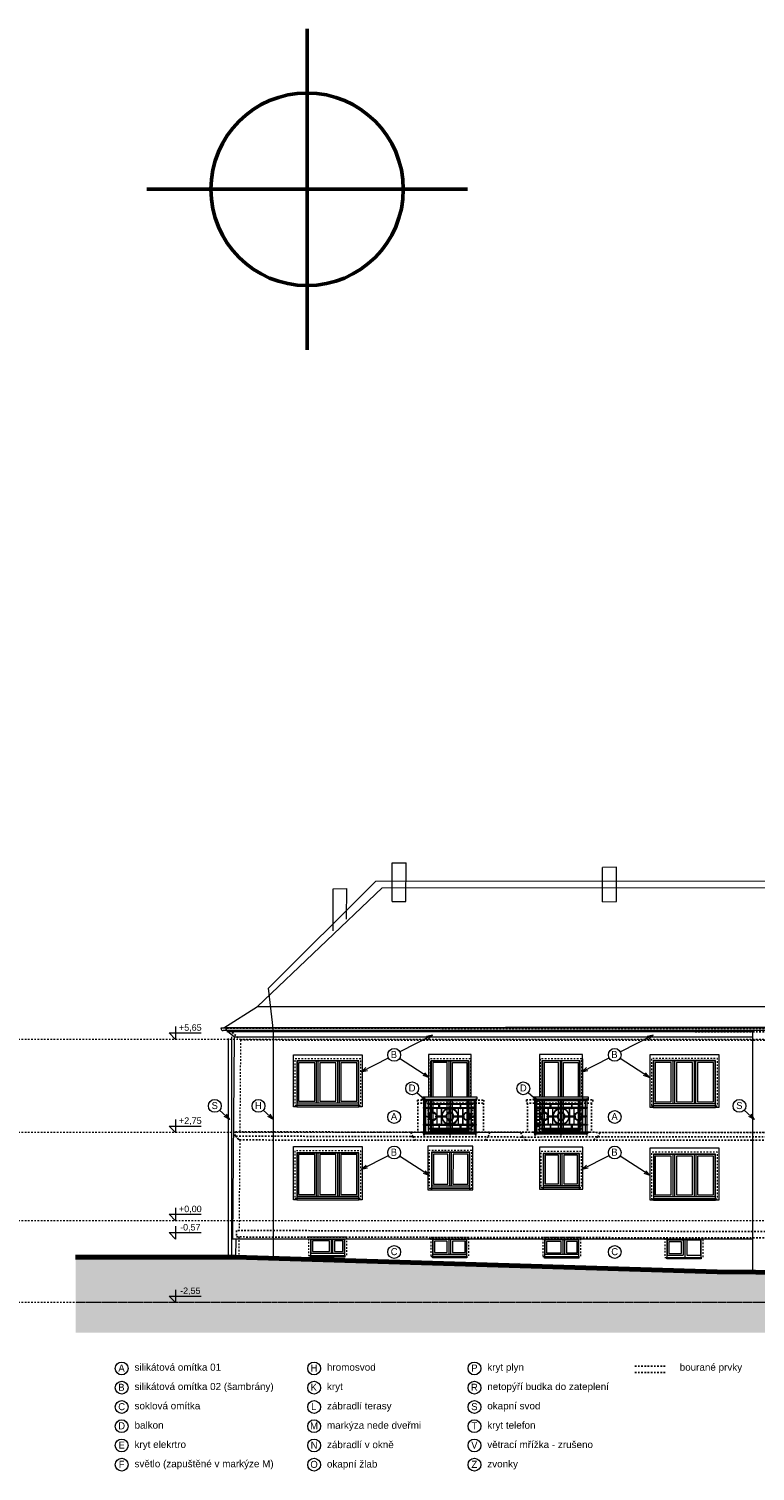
# Model space of a CAD drawing. Extents: x -52945 to 232648, y -59447 to 21255.
# Tile 18 of 21: x 54588 to 77239, y -33052 to 11892. Entities that reach past the tile are written whole.
import ezdxf

# ---------------------------------------------------------------- set-up
doc = ezdxf.new("R2010")
doc.units = 0
doc.header["$MEASUREMENT"] = 0
doc.linetypes.add('čárkovaná S', pattern=[100, 50, -50])
doc.layers.add('2D kreslení - obecné_Číslo_pera__241', color=9, linetype='Continuous', lineweight=13, true_color=0x808080)
doc.layers.add('vodorovné konstrukce_Číslo_pera__241', color=9, linetype='Continuous', lineweight=13, true_color=0x808080)
for name, color, linetype, lineweight in [('2D VÝPLNĚ_Číslo_pera__4', 91, 'Continuous', 13), ('2D ČÁRY_Číslo_pera__1', 7, 'Continuous', 15), ('2D ČÁRY_Číslo_pera__3', 150, 'Continuous', 13), ('2D ČÁRY_Číslo_pera__5', 231, 'Continuous', 50), ('2D ČÁRY_Číslo_pera__6', 190, 'Continuous', 70), ('blok P_hromosvody_Číslo_pera__1', 7, 'Continuous', 15), ('blok P_komíny_Číslo_pera__1', 7, 'Continuous', 15), ('blok P_pohled1_fasáda_Číslo_pera__1', 7, 'Continuous', 15), ('blok P_pohled1_fasáda_Číslo_pera__2', 1, 'Continuous', 25), ('blok P_pohled1_fasáda_Číslo_pera__3', 150, 'Continuous', 13), ('blok P_pohled1_okno_Číslo_pera__3', 150, 'Continuous', 13), ('blok P_pohled1_střecha_Číslo_pera__1', 7, 'Continuous', 15), ('blok P_pohled1_terén_Číslo_pera__6', 190, 'Continuous', 70), ('blok P_pohled2_terén_Číslo_pera__1', 7, 'Continuous', 15), ('KRESBA_Číslo_pera__1', 7, 'Continuous', 15), ('KRESBA_Číslo_pera__4', 91, 'Continuous', 13), ('obrys_Číslo_pera__1', 7, 'Continuous', 15), ('POZNÁMKY.TEXT_Číslo_pera__4', 91, 'Continuous', 13), ('vodorovné konstrukce_Číslo_pera__2', 1, 'Continuous', 25)]:
    doc.layers.add(name, color=color, linetype=linetype, lineweight=lineweight)
doc.layers.add('vodorovné konstrukce', color=7, linetype='Continuous')
doc.styles.add('GENERATED_STYLE_1', font='arial.ttf')
doc.styles.add('GENERATED_STYLE_3', font='txt')

# ---------------------------------------------------------------- blocks, each defined once
blk = doc.blocks.new('LINE_12092', base_point=(64962, -23644))
at = {"layer": 'vodorovné konstrukce_Číslo_pera__241', "linetype": 'Continuous'}
for q in [(65804, -23214), (65105, -23515), (65151, -23604)]:
    blk.add_line((64962, -23644), q, dxfattribs=at)
blk = doc.blocks.new('LINE_12093', base_point=(67082, -23836))
at = {"layer": 'vodorovné konstrukce_Číslo_pera__241', "linetype": 'Continuous'}
for q in [(66150, -23232), (66898, -23776), (66952, -23692)]:
    blk.add_line((67082, -23836), q, dxfattribs=at)
blk = doc.blocks.new('LINE_12094', base_point=(62217, -22092))
at = {"layer": 'vodorovné konstrukce_Číslo_pera__241', "linetype": 'Continuous'}
for q in [(61899, -21804), (62045, -22004), (62112, -21930)]:
    blk.add_line((62217, -22092), q, dxfattribs=at)
blk = doc.blocks.new('LINE_12095', base_point=(60855, -22092))
at = {"layer": 'vodorovné konstrukce_Číslo_pera__241', "linetype": 'Continuous'}
for q in [(60536, -21804), (60683, -22004), (60750, -21930)]:
    blk.add_line((60855, -22092), q, dxfattribs=at)
blk = doc.blocks.new('LINE_12098', base_point=(77216, -22092))
at = {"layer": 'vodorovné konstrukce_Číslo_pera__241', "linetype": 'Continuous'}
for q in [(76897, -21804), (77044, -22004), (77111, -21930)]:
    blk.add_line((77216, -22092), q, dxfattribs=at)
blk = doc.blocks.new('LINE_12102', base_point=(64956, -20605))
at = {"layer": 'vodorovné konstrukce_Číslo_pera__241', "linetype": 'Continuous'}
for q in [(65804, -20172), (65100, -20475), (65145, -20564)]:
    blk.add_line((64956, -20605), q, dxfattribs=at)
blk = doc.blocks.new('LINE_12103', base_point=(67067, -20784))
at = {"layer": 'vodorovné konstrukce_Číslo_pera__241', "linetype": 'Continuous'}
for q in [(66150, -20190), (66938, -20640), (66883, -20724)]:
    blk.add_line((67067, -20784), q, dxfattribs=at)
blk = doc.blocks.new('LINE_12104', base_point=(67177, -19471))
at = {"layer": 'vodorovné konstrukce_Číslo_pera__241', "linetype": 'Continuous'}
for q in [(66160, -19990), (66988, -19511), (67033, -19600)]:
    blk.add_line((67177, -19471), q, dxfattribs=at)
blk = doc.blocks.new('LINE_12105', base_point=(71840, -23644))
at = {"layer": 'vodorovné konstrukce_Číslo_pera__241', "linetype": 'Continuous'}
for q in [(72682, -23214), (71984, -23515), (72029, -23604)]:
    blk.add_line((71840, -23644), q, dxfattribs=at)
blk = doc.blocks.new('LINE_12106', base_point=(73960, -23836))
at = {"layer": 'vodorovné konstrukce_Číslo_pera__241', "linetype": 'Continuous'}
for q in [(73028, -23232), (73776, -23776), (73830, -23692)]:
    blk.add_line((73960, -23836), q, dxfattribs=at)
blk = doc.blocks.new('LINE_12107', base_point=(71834, -20605))
at = {"layer": 'vodorovné konstrukce_Číslo_pera__241', "linetype": 'Continuous'}
for q in [(72682, -20172), (71978, -20475), (72023, -20564)]:
    blk.add_line((71834, -20605), q, dxfattribs=at)
blk = doc.blocks.new('LINE_12108', base_point=(73945, -20784))
at = {"layer": 'vodorovné konstrukce_Číslo_pera__241', "linetype": 'Continuous'}
for q in [(73028, -20190), (73816, -20640), (73761, -20724)]:
    blk.add_line((73945, -20784), q, dxfattribs=at)
blk = doc.blocks.new('LINE_12109', base_point=(74055, -19471))
at = {"layer": 'vodorovné konstrukce_Číslo_pera__241', "linetype": 'Continuous'}
for q in [(73038, -19990), (73866, -19511), (73911, -19600)]:
    blk.add_line((74055, -19471), q, dxfattribs=at)
blk = doc.blocks.new('LINE_12130', base_point=(67010, -21545))
at = {"layer": 'vodorovné konstrukce_Číslo_pera__241', "linetype": 'Continuous'}
for q in [(66691, -21258), (66838, -21458), (66904, -21383)]:
    blk.add_line((67010, -21545), q, dxfattribs=at)
blk = doc.blocks.new('LINE_12131', base_point=(70477, -21545))
at = {"layer": 'vodorovné konstrukce_Číslo_pera__241', "linetype": 'Continuous'}
for q in [(70158, -21258), (70305, -21458), (70372, -21383)]:
    blk.add_line((70477, -21545), q, dxfattribs=at)

msp = doc.modelspace()

# ---------------------------------------------------------------- hatches: boundary and pattern name
at = {"layer": '2D VÝPLNĚ_Číslo_pera__4', "linetype": 'Continuous'}
msp.add_hatch(color=256, dxfattribs=at).paths.add_polyline_path([(56045, -26388), (56045, -28732), (114668, -28732), (114668, -27211), (109678, -27211), (92367, -27079), (88400, -26965), (76053, -26836), (61036, -26388)], flags=0)

# ---------------------------------------------------------------- linework, layer by layer
at = {"layer": '2D kreslení - obecné_Číslo_pera__241', "linetype": 'Continuous'}
for centre in [(65982, -20081), (72860, -20081), (66542, -21124), (70009, -21124), (60388, -21670), (61750, -21670), (76749, -21670), (65982, -22016), (72860, -22016), (65982, -23123), (72860, -23123), (65982, -26222), (72860, -26222), (57485, -29852), (63485, -29852), (68485, -29852), (57485, -30452), (63485, -30452), (68485, -30452), (57485, -31052), (63485, -31052), (68485, -31052), (57485, -31652), (63485, -31652), (68485, -31652), (57485, -32252), (63485, -32252), (68485, -32252), (57485, -32852), (63485, -32852), (68485, -32852)]:
    msp.add_circle(centre, 200, dxfattribs=at)
at = {"layer": '2D ČÁRY_Číslo_pera__1', "linetype": 'Continuous'}
for p, q in [((60665, -19233), (61715, -18577)), ((77162, -26848), (77162, -19323)), ((77162, -19367), (60790, -19367)), ((60808, -19568), (60808, -26388)), ((60908, -19518), (60908, -26388)), ((60990, -19517), (77162, -19517)), ((77162, -25819), (60940, -25819))]:
    msp.add_line(p, q, dxfattribs=at)
at = {"layer": '2D ČÁRY_Číslo_pera__1', "linetype": 'Continuous', "flags": 128}
for points in [[(62942, -21647), (62942, -21697), (62842, -21697), (62842, -20076), (64982, -20076), (64982, -21697), (64882, -21697), (64882, -21647)], [(68387, -21396), (68387, -20071), (67047, -20071), (67047, -21396)], [(71854, -21395), (71854, -20070), (70514, -20070), (70514, -21395)], [(74063, -21666), (74063, -21716), (73963, -21716), (73963, -20065), (76103, -20065), (76103, -21716), (76003, -21716), (76003, -21666)], [(63612, -21577), (63612, -20277), (63552, -20277), (63552, -21577)], [(64272, -21577), (64272, -20277), (64212, -20277), (64212, -21577)], [(67127, -21396), (67127, -20261), (68307, -20261), (68307, -21396)], [(68297, -21396), (68297, -20271), (67137, -20271), (67137, -21396)], [(67637, -21396), (67637, -20321), (67187, -20321), (67187, -21396)], [(67747, -21396), (67747, -20271), (67687, -20271), (67687, -21396)], [(67797, -21396), (67797, -20321), (68247, -20321), (68247, -21396)], [(70594, -21395), (70594, -20260), (71774, -20260), (71774, -21395)], [(71764, -21395), (71764, -20270), (70604, -20270), (70604, -21395)], [(71104, -21395), (71104, -20320), (70654, -20320), (70654, -21395)], [(71214, -21395), (71214, -20270), (71154, -20270), (71154, -21395)], [(71264, -21395), (71264, -20320), (71714, -20320), (71714, -21395)], [(74733, -21596), (74733, -20266), (74673, -20266), (74673, -21596)], [(75393, -21596), (75393, -20266), (75333, -20266), (75333, -21596)], [(67047, -21456), (67047, -22491)], [(67127, -22491), (67127, -21456)], [(67137, -21456), (67137, -22421), (68297, -22421), (68297, -21456)], [(67187, -21456), (67187, -22371), (67637, -22371), (67637, -21456)], [(67687, -21456), (67687, -22421), (67747, -22421), (67747, -21456)], [(68247, -21456), (68247, -22371), (67797, -22371), (67797, -21456)], [(68307, -21456), (68307, -22491)], [(68387, -22491), (68387, -21456)], [(70514, -21455), (70514, -22490)], [(70594, -22490), (70594, -21455)], [(70604, -21455), (70604, -22420), (71764, -22420), (71764, -21455)], [(70654, -21455), (70654, -22370), (71104, -22370), (71104, -21455)], [(71154, -21455), (71154, -22420), (71214, -22420), (71214, -21455)], [(71714, -21455), (71714, -22370), (71264, -22370), (71264, -21455)], [(71774, -21455), (71774, -22490)], [(71854, -22490), (71854, -21455)], [(68307, -22491), (68307, -22466), (67127, -22466), (67127, -22491)], [(71774, -22490), (71774, -22465), (70594, -22465), (70594, -22490)], [(62942, -24549), (62942, -24599), (62842, -24599), (62842, -22938), (64982, -22938), (64982, -24599), (64882, -24599), (64882, -24549)], [(63612, -24479), (63612, -23139), (63552, -23139), (63552, -24479)], [(64272, -24479), (64272, -23139), (64212, -23139), (64212, -24479)], [(68339, -24234), (68339, -24284), (68439, -24284), (68439, -22926), (67032, -22926), (67031, -24284), (67145, -24284), (67145, -24234)], [(67765, -24164), (67766, -23127), (67706, -23127), (67705, -24164)], [(71760, -24217), (71760, -24267), (71860, -24267), (71860, -22959), (70513, -22959), (70513, -24267), (70627, -24267), (70627, -24217)], [(71217, -24147), (71217, -23160), (71157, -23160), (71157, -24147)], [(74064, -24562), (74064, -24612), (73964, -24612), (73964, -22981), (76104, -22981), (76104, -24612), (76004, -24612), (76004, -24562)], [(74734, -24492), (74734, -23182), (74674, -23182), (74674, -24492)], [(75394, -24492), (75394, -23182), (75334, -23182), (75334, -24492)], [(64072, -26260), (64072, -25830), (64012, -25830), (64012, -26260)], [(67745, -26287), (67745, -25837), (67685, -25837), (67685, -26287)], [(71302, -26295), (71302, -25845), (71242, -25845), (71242, -26295)], [(74991, -25851), (74496, -25851), (74496, -26321), (74991, -26321)], [(74991, -25851), (74991, -26321)], [(75051, -26391), (75051, -25841)], [(75111, -26321), (75546, -26321), (75546, -25851), (75111, -25851)], [(75111, -25851), (75111, -26321)]]:
    msp.add_lwpolyline(points, dxfattribs=at)
at = {"layer": '2D ČÁRY_Číslo_pera__1', "linetype": 'čárkovaná S', "flags": 128}
for points in [[(62882, -21647), (64942, -21647), (64942, -20207), (62882, -20207)], [(74003, -21666), (76063, -21666), (76063, -20196), (74003, -20196)], [(62882, -24549), (64942, -24549), (64942, -23069), (62882, -23069)], [(67071, -24234), (68399, -24234), (68399, -23057), (67072, -23057)], [(70553, -24217), (71820, -24217), (71820, -23090), (70553, -23090)], [(74004, -24562), (76064, -24562), (76064, -23112), (74004, -23112)], [(63311, -26330), (64501, -26330), (64501, -25760), (63311, -25760)], [(67120, -26357), (68310, -26357), (68310, -25767), (67120, -25767)], [(70613, -26365), (71803, -26365), (71803, -25775), (70613, -25775)], [(74426, -26391), (75616, -26391), (75616, -25781), (74426, -25781)]]:
    msp.add_lwpolyline(points, close=True, dxfattribs=at)
for points in [[(68367, -21396), (68367, -20201), (67067, -20201), (67067, -21396)], [(71834, -21395), (71834, -20200), (70534, -20200), (70534, -21395)], [(67067, -21456), (67067, -22491), (67127, -22491)], [(70534, -21455), (70534, -22490), (70594, -22490)], [(71834, -21455), (71834, -22490), (71774, -22490)]]:
    msp.add_lwpolyline(points, dxfattribs=at)
at = {"layer": '2D ČÁRY_Číslo_pera__1', "linetype": 'Continuous', "flags": 128}
for points in [[(62942, -21647), (64882, -21647), (64882, -20267), (62942, -20267)], [(62952, -21577), (64872, -21577), (64872, -20277), (62952, -20277)], [(63002, -21527), (63502, -21527), (63502, -20327), (63002, -20327)], [(63662, -21527), (64162, -21527), (64162, -20327), (63662, -20327)], [(64322, -21527), (64822, -21527), (64822, -20327), (64322, -20327)], [(74063, -21666), (76003, -21666), (76003, -20256), (74063, -20256)], [(74073, -21596), (75993, -21596), (75993, -20266), (74073, -20266)], [(74123, -21546), (74623, -21546), (74623, -20316), (74123, -20316)], [(74783, -21546), (75283, -21546), (75283, -20316), (74783, -20316)], [(75443, -21546), (75943, -21546), (75943, -20316), (75443, -20316)], [(62942, -24549), (64882, -24549), (64882, -23129), (62942, -23129)], [(62952, -24479), (64872, -24479), (64872, -23139), (62952, -23139)], [(63002, -24429), (63502, -24429), (63502, -23189), (63002, -23189)], [(63662, -24429), (64162, -24429), (64162, -23189), (63662, -23189)], [(64322, -24429), (64822, -24429), (64822, -23189), (64322, -23189)], [(67145, -24234), (68339, -24234), (68339, -23117), (67146, -23117)], [(67155, -24164), (68329, -24164), (68329, -23127), (67156, -23127)], [(67205, -24114), (67655, -24114), (67656, -23177), (67206, -23177)], [(67815, -24114), (68279, -24114), (68279, -23177), (67816, -23177)], [(70627, -24217), (71760, -24217), (71760, -23150), (70627, -23150)], [(70637, -24147), (71750, -24147), (71750, -23160), (70637, -23160)], [(70687, -24097), (71107, -24097), (71107, -23210), (70687, -23210)], [(71267, -24097), (71700, -24097), (71700, -23210), (71267, -23210)], [(74064, -24562), (76004, -24562), (76004, -23172), (74064, -23172)], [(74074, -24492), (75994, -24492), (75994, -23182), (74074, -23182)], [(74124, -24442), (74624, -24442), (74624, -23232), (74124, -23232)], [(74784, -24442), (75284, -24442), (75284, -23232), (74784, -23232)], [(75444, -24442), (75944, -24442), (75944, -23232), (75444, -23232)], [(63371, -26330), (64441, -26330), (64441, -25820), (63371, -25820)], [(63381, -26260), (64431, -26260), (64431, -25830), (63381, -25830)], [(63431, -26210), (63962, -26210), (63962, -25880), (63431, -25880)], [(64381, -26210), (64381, -25880), (64122, -25880), (64122, -26210)], [(67180, -26357), (68250, -26357), (68250, -25827), (67180, -25827)], [(67190, -26287), (68240, -26287), (68240, -25837), (67190, -25837)], [(67240, -26237), (67635, -26237), (67635, -25887), (67240, -25887)], [(68190, -26237), (68190, -25887), (67795, -25887), (67795, -26237)], [(70673, -26365), (71743, -26365), (71743, -25835), (70673, -25835)], [(70683, -26295), (71733, -26295), (71733, -25845), (70683, -25845)], [(70733, -26245), (71192, -26245), (71192, -25895), (70733, -25895)], [(71683, -26245), (71683, -25895), (71352, -25895), (71352, -26245)], [(74486, -26391), (75556, -26391), (75556, -25841), (74486, -25841)], [(74546, -26271), (74941, -26271), (74941, -25901), (74546, -25901)], [(63371, -26330), (64441, -26330), (64441, -26380), (63371, -26380)], [(67180, -26357), (68250, -26357), (68250, -26407), (67180, -26407)], [(70673, -26365), (71743, -26365), (71743, -26415), (70673, -26415)], [(74486, -26391), (75556, -26391), (75556, -26441), (74486, -26441)]]:
    msp.add_lwpolyline(points, close=True, dxfattribs=at)
at = {"layer": '2D ČÁRY_Číslo_pera__3', "linetype": 'čárkovaná S'}
for p, q in [((171111, -19597), (-52945, -19597)), ((171111, -22497), (-52945, -22497)), ((171111, -25247), (-52945, -25247)), ((171111, -27797), (-5492, -27797)), ((232648, -27797), (56045, -27797))]:
    msp.add_line(p, q, dxfattribs=at)
at = {"layer": '2D ČÁRY_Číslo_pera__5', "linetype": 'Continuous'}
for p, q in [((63266, 11892), (63266, 1892)), ((58266, 6892), (68266, 6892))]:
    msp.add_line(p, q, dxfattribs=at)
msp.add_circle((63266, 6892), 3000, dxfattribs=at)
at = {"layer": '2D ČÁRY_Číslo_pera__6', "linetype": 'Continuous'}
msp.add_line((61036, -26388), (56045, -26388), dxfattribs=at)
at = {"layer": 'blok P_hromosvody_Číslo_pera__1', "linetype": 'Continuous'}
for p, q in [((65411, -14663), (62064, -17998)), ((65411, -14663), (93010, -14653)), ((62217, -19344), (62064, -17998)), ((62217, -26423), (62217, -19344))]:
    msp.add_line(p, q, dxfattribs=at)
at = {"layer": 'blok P_komíny_Číslo_pera__1', "linetype": 'Continuous'}
for p, q in [((65915, -15300), (65917, -14092)), ((65917, -14092), (66352, -14092)), ((66350, -15297), (66352, -14092)), ((72477, -15314), (72478, -14242)), ((72918, -14236), (72478, -14242)), ((72917, -15306), (72918, -14236)), ((64080, -16218), (64082, -14909)), ((64082, -14909), (64500, -14895)), ((64499, -15848), (64500, -14895)), ((65915, -15300), (66350, -15297)), ((72477, -15314), (72917, -15306))]:
    msp.add_line(p, q, dxfattribs=at)
at = {"layer": 'blok P_pohled1_fasáda_Číslo_pera__1', "linetype": 'Continuous'}
for p, q in [((60990, -19517), (60940, -25819)), ((61040, -25819), (61036, -26388))]:
    msp.add_line(p, q, dxfattribs=at)
at = {"layer": 'blok P_pohled1_fasáda_Číslo_pera__2', "linetype": 'čárkovaná S'}
for p, q in [((60741, -19250), (60741, -19350)), ((110115, -19274), (60741, -19250)), ((110115, -19374), (60741, -19350)), ((60910, -19360), (60825, -19350)), ((61190, -19616), (60910, -19360)), ((61190, -19616), (109639, -19645)), ((66704, -21487), (68779, -21487)), ((66704, -21487), (66704, -21587)), ((68779, -21487), (68779, -21587)), ((70104, -21484), (70104, -21584)), ((70104, -21484), (72180, -21484)), ((72180, -21484), (72180, -21584)), ((66704, -21587), (68779, -21587)), ((66714, -21587), (66714, -22491)), ((67046, -21587), (67047, -22491)), ((68424, -21587), (68425, -22491)), ((68766, -21587), (68767, -22491)), ((70104, -21584), (72180, -21584)), ((70136, -21585), (70137, -22491)), ((70476, -21584), (70477, -22491)), ((70514, -21586), (70514, -22490)), ((71793, -21584), (71793, -22494)), ((72133, -21584), (72133, -22493)), ((61025, -22612), (61028, -22474)), ((61079, -22641), (61025, -22612)), ((66498, -22629), (61025, -22612)), ((61028, -22474), (66501, -22491)), ((61115, -22707), (61079, -22641)), ((61165, -22732), (61115, -22707)), ((61165, -22732), (66584, -22738)), ((69948, -22640), (66498, -22629)), ((66501, -22491), (69930, -22490)), ((66504, -22493), (66559, -22629)), ((66559, -22629), (66657, -22738)), ((66584, -22738), (68849, -22739)), ((68813, -22739), (68910, -22630)), ((68849, -22739), (70073, -22741)), ((68910, -22630), (68964, -22491)), ((69993, -22640), (69928, -22490)), ((82626, -22512), (69930, -22490)), ((69948, -22640), (77143, -22633)), ((70084, -22741), (69993, -22640)), ((70084, -22741), (77154, -22736)), ((72330, -22638), (72189, -22740)), ((72330, -22638), (72392, -22495)), ((77143, -22633), (86061, -22648)), ((77154, -22736), (84883, -22758)), ((109758, -25644), (61068, -25554)), ((61068, -25554), (61068, -25755)), ((61068, -25755), (109758, -25844))]:
    msp.add_line(p, q, dxfattribs=at)
at = {"layer": 'blok P_pohled1_fasáda_Číslo_pera__3', "linetype": 'čárkovaná S'}
for p, q in [((61190, -19616), (61167, -22475)), ((61165, -22732), (61143, -25554)), ((61141, -25755), (61136, -26391))]:
    msp.add_line(p, q, dxfattribs=at)
at = {"layer": 'blok P_pohled1_okno_Číslo_pera__3', "linetype": 'Continuous'}
msp.add_line((71853, -20200), (71855, -22494), dxfattribs=at)
at = {"layer": 'blok P_pohled1_střecha_Číslo_pera__1', "linetype": 'Continuous'}
for p, q in [((65604, -14872), (61715, -18577)), ((65604, -14872), (105078, -14853)), ((110138, -19195), (60665, -19233))]:
    msp.add_line(p, q, dxfattribs=at)
at = {"layer": 'blok P_pohled1_terén_Číslo_pera__6', "linetype": 'Continuous'}
for p, q in [((61036, -26388), (76053, -26836)), ((76053, -26836), (88400, -26965))]:
    msp.add_line(p, q, dxfattribs=at)
at = {"layer": 'blok P_pohled2_terén_Číslo_pera__1', "linetype": 'Continuous'}
msp.add_line((61715, -18577), (109149, -18577), dxfattribs=at)
at = {"layer": 'KRESBA_Číslo_pera__1', "linetype": 'Continuous'}
for p, q in [((68580, -22491), (66855, -22491)), ((66855, -22496), (68580, -22496)), ((68540, -22536), (66900, -22536)), ((66900, -22541), (68540, -22541)), ((68540, -22541), (68540, -22536)), ((68580, -22496), (68580, -22491)), ((72047, -22490), (70322, -22490)), ((70322, -22495), (72047, -22495)), ((72007, -22535), (70367, -22535)), ((70367, -22540), (72007, -22540)), ((72007, -22540), (72007, -22535)), ((72047, -22495), (72047, -22490))]:
    msp.add_line(p, q, dxfattribs=at)
at = {"layer": 'KRESBA_Číslo_pera__1', "linetype": 'Continuous', "flags": 128}
for points in [[(66870, -21456), (68570, -21456), (68570, -21396), (66870, -21396)], [(66900, -21501), (68540, -21501), (68540, -21481), (66900, -21481)], [(66920, -21456), (66920, -21990), (67045, -21990), (67045, -22004), (66920, -22004), (66920, -22586), (66912, -22594), (66905, -22586), (66905, -21456)], [(68520, -21456), (68520, -21990), (68395, -21990), (68395, -22004), (68520, -22004), (68520, -22586), (68527, -22594), (68535, -22586), (68535, -21456)], [(70337, -21455), (72037, -21455), (72037, -21395), (70337, -21395)], [(70367, -21500), (72007, -21500), (72007, -21480), (70367, -21480)], [(70387, -21455), (70387, -21989), (70512, -21989), (70512, -22003), (70387, -22003), (70387, -22585), (70379, -22592), (70372, -22585), (70372, -21455)], [(71987, -21455), (71987, -21989), (71862, -21989), (71862, -22003), (71987, -22003), (71987, -22585), (71994, -22592), (72002, -22585), (72002, -21455)], [(62942, -21697), (64882, -21697), (64882, -21647), (62942, -21647)], [(67015, -21744), (66900, -21744), (66900, -21724), (67015, -21724)], [(67093, -22007), (66978, -22007), (66978, -21987), (67093, -21987)], [(66980, -21726), (66980, -21741), (67045, -21741), (67045, -22251), (66980, -22251), (66980, -22266), (67045, -22266), (67045, -22386), (67713, -22386), (67713, -22586), (67720, -22593), (67727, -22586), (67727, -22386), (68395, -22386), (68395, -22266), (68460, -22266), (68460, -22251), (68395, -22251), (68395, -21741), (68460, -21741), (68460, -21726), (68395, -21726), (68395, -21606), (67045, -21606), (67045, -21726)], [(67060, -21726), (67060, -21621), (68380, -21621), (68380, -21726)], [(67060, -22251), (67060, -21741), (67310, -21741), (67310, -22251)], [(67174, -21906), (67194, -21906), (67194, -21711), (67174, -21711)], [(67630, -22007), (67630, -21987), (67275, -21987), (67275, -22007)], [(67325, -22251), (67325, -21741), (67450, -21741), (67450, -22251)], [(67377, -21591), (67397, -21591), (67397, -21756), (67377, -21756)], [(67465, -22251), (67465, -21741), (67975, -21741), (67975, -22251)], [(67709, -21906), (67729, -21906), (67729, -21711), (67709, -21711)], [(67810, -22007), (68165, -22007), (68165, -21987), (67810, -21987)], [(67990, -22251), (67990, -21741), (68115, -21741), (68115, -22251)], [(68063, -21591), (68043, -21591), (68043, -21756), (68063, -21756)], [(68130, -22251), (68130, -21741), (68380, -21741), (68380, -22251)], [(68244, -21906), (68264, -21906), (68264, -21711), (68244, -21711)], [(68345, -22007), (68460, -22007), (68460, -21987), (68345, -21987)], [(68424, -21746), (68540, -21746), (68540, -21721), (68424, -21721)], [(70482, -21742), (70367, -21742), (70367, -21722), (70482, -21722)], [(70560, -22006), (70445, -22006), (70445, -21986), (70560, -21986)], [(70447, -21725), (70447, -21740), (70512, -21740), (70512, -22250), (70447, -22250), (70447, -22265), (70512, -22265), (70512, -22385), (71180, -22385), (71180, -22585), (71187, -22592), (71194, -22585), (71194, -22385), (71862, -22385), (71862, -22265), (71927, -22265), (71927, -22250), (71862, -22250), (71862, -21740), (71927, -21740), (71927, -21725), (71862, -21725), (71862, -21605), (70512, -21605), (70512, -21725)], [(70527, -21725), (70527, -21620), (71847, -21620), (71847, -21725)], [(70527, -22250), (70527, -21740), (70777, -21740), (70777, -22250)], [(70641, -21905), (70661, -21905), (70661, -21710), (70641, -21710)], [(71097, -22006), (71097, -21986), (70742, -21986), (70742, -22006)], [(70792, -22250), (70792, -21740), (70917, -21740), (70917, -22250)], [(70844, -21590), (70864, -21590), (70864, -21755), (70844, -21755)], [(70932, -22250), (70932, -21740), (71442, -21740), (71442, -22250)], [(71176, -21905), (71196, -21905), (71196, -21710), (71176, -21710)], [(71277, -22006), (71632, -22006), (71632, -21986), (71277, -21986)], [(71457, -22250), (71457, -21740), (71582, -21740), (71582, -22250)], [(71530, -21590), (71510, -21590), (71510, -21755), (71530, -21755)], [(71597, -22250), (71597, -21740), (71847, -21740), (71847, -22250)], [(71711, -21905), (71731, -21905), (71731, -21710), (71711, -21710)], [(71812, -22006), (71927, -22006), (71927, -21986), (71812, -21986)], [(71892, -21745), (72007, -21745), (72007, -21720), (71892, -21720)], [(74063, -21716), (76003, -21716), (76003, -21666), (74063, -21666)], [(67015, -22269), (66900, -22269), (66900, -22249), (67015, -22249)], [(67060, -22371), (67060, -22266), (67325, -22266), (67450, -22266), (67465, -22266), (67975, -22266), (67990, -22266), (68115, -22266), (68130, -22266), (68380, -22266), (68380, -22371)], [(67174, -22086), (67174, -22281), (67194, -22281), (67194, -22086)], [(67377, -22401), (67397, -22401), (67397, -22236), (67377, -22236)], [(67709, -22086), (67709, -22281), (67729, -22281), (67729, -22086)], [(68063, -22401), (68043, -22401), (68043, -22236), (68063, -22236)], [(68244, -22086), (68244, -22281), (68264, -22281), (68264, -22086)], [(68424, -22246), (68540, -22246), (68540, -22271), (68424, -22271)], [(70482, -22267), (70367, -22267), (70367, -22247), (70482, -22247)], [(70527, -22370), (70527, -22265), (70792, -22265), (70917, -22265), (70932, -22265), (71442, -22265), (71457, -22265), (71582, -22265), (71597, -22265), (71847, -22265), (71847, -22370)], [(70641, -22085), (70641, -22280), (70661, -22280), (70661, -22085)], [(70844, -22400), (70864, -22400), (70864, -22235), (70844, -22235)], [(71176, -22085), (71176, -22280), (71196, -22280), (71196, -22085)], [(71530, -22400), (71510, -22400), (71510, -22235), (71530, -22235)], [(71711, -22085), (71711, -22280), (71731, -22280), (71731, -22085)], [(71892, -22245), (72007, -22245), (72007, -22270), (71892, -22270)], [(66900, -22541), (68540, -22541), (68540, -22491), (66900, -22491)], [(70367, -22540), (72007, -22540), (72007, -22490), (70367, -22490)], [(67145, -24284), (68339, -24284), (68339, -24234), (67145, -24234)], [(70627, -24267), (71760, -24267), (71760, -24217), (70627, -24217)], [(62942, -24599), (64882, -24599), (64882, -24549), (62942, -24549)], [(74064, -24612), (76004, -24612), (76004, -24562), (74064, -24562)]]:
    msp.add_lwpolyline(points, close=True, dxfattribs=at)
for points in [[(68475, -21456), (68475, -22491), (66965, -22491), (66965, -21456)], [(71942, -21455), (71942, -22490), (70432, -22490), (70432, -21455)]]:
    msp.add_lwpolyline(points, dxfattribs=at)
for points in [[(67060, -21996, 1), (67310, -21996, 1)], [(67075, -21996, -1), (67295, -21996, -1)], [(67465, -21996, 1), (67975, -21996, 1)], [(67480, -21996, -1), (67960, -21996, -1)], [(67595, -21996, 1), (67845, -21996, 1)], [(67610, -21996, -1), (67830, -21996, -1)], [(68380, -21996, -1), (68130, -21996, -1)], [(68365, -21996, 1), (68145, -21996, 1)], [(70527, -21995, 1), (70777, -21995, 1)], [(70542, -21995, -1), (70762, -21995, -1)], [(70932, -21995, 1), (71442, -21995, 1)], [(70947, -21995, -1), (71427, -21995, -1)], [(71062, -21995, 1), (71312, -21995, 1)], [(71077, -21995, -1), (71297, -21995, -1)], [(71847, -21995, -1), (71597, -21995, -1)], [(71832, -21995, 1), (71612, -21995, 1)]]:
    msp.add_lwpolyline(points, format="xyb", close=True, dxfattribs=at)
at = {"layer": 'KRESBA_Číslo_pera__4', "linetype": 'Continuous', "flags": 128}
for points in [[(59164, -19197), (59164, -19597), (58964, -19397), (59964, -19397)], [(59164, -22097), (59164, -22497), (58964, -22297), (59964, -22297)], [(59164, -24847), (59164, -25247), (58964, -25047), (59964, -25047)], [(59164, -25419), (59164, -25819), (58964, -25619), (59964, -25619)], [(59164, -27397), (59164, -27797), (58964, -27597), (59964, -27597)]]:
    msp.add_lwpolyline(points, dxfattribs=at)
at = {"layer": 'obrys_Číslo_pera__1', "linetype": 'Continuous'}
for p, q in [((110252, -19248), (60576, -19248)), ((110177, -19323), (60651, -19323)), ((60790, -19317), (60790, -19367)), ((60990, -19517), (60790, -19367))]:
    msp.add_line(p, q, dxfattribs=at)
msp.add_arc((60651, -19248), 75, 180, 270, dxfattribs=at)
at = {"layer": 'vodorovné konstrukce_Číslo_pera__2', "linetype": 'čárkovaná S'}
for p, q in [((73485, -29777), (74485, -29777)), ((73485, -29977), (74485, -29977))]:
    msp.add_line(p, q, dxfattribs=at)

# ---------------------------------------------------------------- block references
at = {"layer": 'vodorovné konstrukce', "linetype": 'Continuous'}
for name, p in [('LINE_12104', (67177, -19471)), ('LINE_12109', (74055, -19471)), ('LINE_12102', (64956, -20605)), ('LINE_12103', (67067, -20784)), ('LINE_12107', (71834, -20605)), ('LINE_12108', (73945, -20784)), ('LINE_12130', (67010, -21545)), ('LINE_12131', (70477, -21545)), ('LINE_12095', (60855, -22092)), ('LINE_12094', (62217, -22092)), ('LINE_12098', (77216, -22092)), ('LINE_12092', (64962, -23644)), ('LINE_12093', (67082, -23836)), ('LINE_12105', (71840, -23644)), ('LINE_12106', (73960, -23836))]:
    msp.add_blockref(name, p, dxfattribs=at)

# ---------------------------------------------------------------- texts
at = {"layer": 'POZNÁMKY.TEXT_Číslo_pera__4', "linetype": 'Continuous'}
for s, insert, char_height, attachment_point, style in [('{+5,65}', (59271, -19248), 200, 4, 'GENERATED_STYLE_1'), ('{B}', (65874, -20068), 220, 4, 'GENERATED_STYLE_3'), ('{B}', (72752, -20068), 220, 4, 'GENERATED_STYLE_3'), ('{D}', (66434, -21111), 220, 4, 'GENERATED_STYLE_3'), ('{D}', (69901, -21111), 220, 4, 'GENERATED_STYLE_3'), ('{S}', (60287, -21661), 220, 4, 'GENERATED_STYLE_3'), ('{H}', (61641, -21658), 220, 4, 'GENERATED_STYLE_3'), ('{S}', (76648, -21661), 220, 4, 'GENERATED_STYLE_3'), ('{+2,75}', (59271, -22149), 200, 4, 'GENERATED_STYLE_1'), ('{A}', (65878, -22003), 220, 4, 'GENERATED_STYLE_3'), ('{A}', (72756, -22003), 220, 4, 'GENERATED_STYLE_3'), ('{B}', (65874, -23111), 220, 4, 'GENERATED_STYLE_3'), ('{B}', (72752, -23111), 220, 4, 'GENERATED_STYLE_3'), ('{+0,00}', (59271, -24899), 200, 4, 'GENERATED_STYLE_1'), ('{-0,57}', (59306, -25471), 200, 4, 'GENERATED_STYLE_1'), ('{C}', (65874, -26213), 220, 4, 'GENERATED_STYLE_3'), ('{C}', (72752, -26213), 220, 4, 'GENERATED_STYLE_3'), ('{-2,55}', (59306, -27449), 200, 4, 'GENERATED_STYLE_1'), ('{bourané prvky}', (74885, -29702), 220, 1, 'GENERATED_STYLE_1'), ('{A}', (57381, -29839), 220, 4, 'GENERATED_STYLE_3'), ('{H}', (63377, -29839), 220, 4, 'GENERATED_STYLE_3'), ('{P}', (68385, -29839), 220, 4, 'GENERATED_STYLE_3'), ('{B}', (57377, -30439), 220, 4, 'GENERATED_STYLE_3'), ('{K}', (63377, -30439), 220, 4, 'GENERATED_STYLE_3'), ('{R}', (68377, -30439), 220, 4, 'GENERATED_STYLE_3'), ('{C}', (57377, -31043), 220, 4, 'GENERATED_STYLE_3'), ('{L}', (63393, -31039), 220, 4, 'GENERATED_STYLE_3'), ('{S}', (68385, -31043), 220, 4, 'GENERATED_STYLE_3'), ('{D}', (57377, -31639), 220, 4, 'GENERATED_STYLE_3'), ('{M}', (63360, -31639), 220, 4, 'GENERATED_STYLE_3'), ('{T}', (68393, -31639), 220, 4, 'GENERATED_STYLE_3'), ('{E}', (57385, -32239), 220, 4, 'GENERATED_STYLE_3'), ('{N}', (63377, -32239), 220, 4, 'GENERATED_STYLE_3'), ('{V}', (68385, -32239), 220, 4, 'GENERATED_STYLE_3'), ('{F}', (57393, -32839), 220, 4, 'GENERATED_STYLE_3'), ('{O}', (63368, -32843), 220, 4, 'GENERATED_STYLE_3'), ('{Z}', (68393, -32839), 220, 4, 'GENERATED_STYLE_3')]:
    msp.add_mtext(s, dxfattribs=dict(at, insert=insert, char_height=char_height, attachment_point=attachment_point, style=style))
at = {"layer": 'POZNÁMKY.TEXT_Číslo_pera__4', "linetype": 'Continuous', "char_height": 220, "attachment_point": 1, "style": 'GENERATED_STYLE_1'}
for s, insert, line_spacing_factor in [('{silikátová omítka 01\\Psilikátová omítka 02 (šambrány)\\Psoklová omítka\\Pbalkon\\Pkryt elekrtro\\Psvětlo (zapuštěné v markýze M)}', (57885, -29702), 1.640685), ('{hromosvod\\Pkryt\\Pzábradlí terasy\\Pmarkýza nede dveřmi\\Pzábradlí v okně\\Pokapní žlab}', (63885, -29702), 1.64511), ('{kryt plyn\\Pnetopýří budka do zateplení\\Pokapní svod\\Pkryt telefon\\Pvětrací mřížka - zrušeno\\Pzvonky}', (68885, -29702), 1.642706)]:
    msp.add_mtext(s, dxfattribs=dict(at, insert=insert, line_spacing_factor=line_spacing_factor))

doc.saveas('drawing.dxf')
